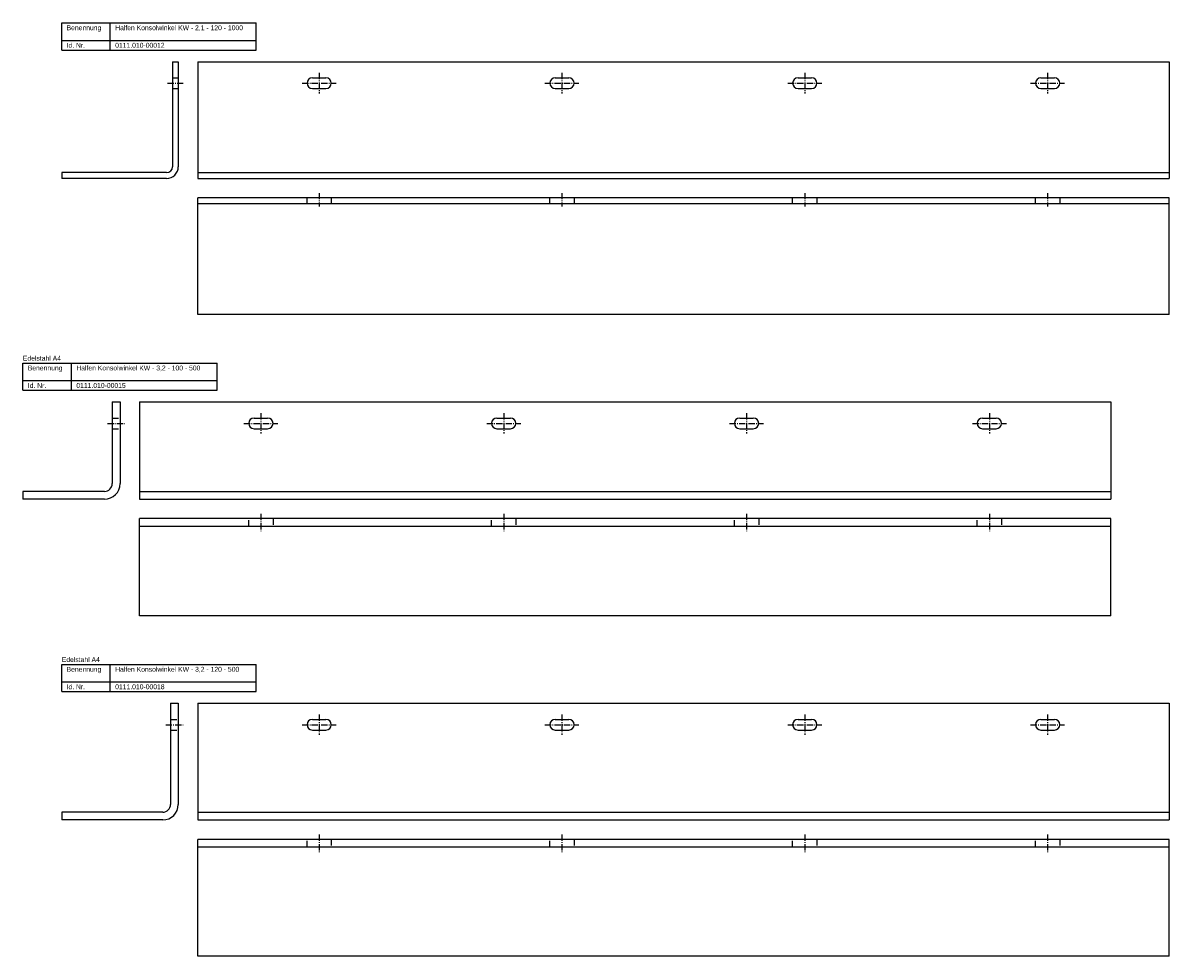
# Model space of a CAD drawing. Header units: millimetres. Extents: x 473 to 3243, y -1069 to 869.
# Tile 5 of 6: x 2063 to 3243, y -1069 to -109. Entities that reach past the tile are written whole.
import ezdxf

# ---------------------------------------------------------------- set-up
doc = ezdxf.new("R2010")
doc.units = ezdxf.units.MM
doc.linetypes.add('MITTELLINIE', pattern=[0.977, 0.65, -0.13, 0.067, -0.13])
doc.linetypes.add('VERDECKT', pattern=[9.525, 6.35, -3.175])
doc.layers.add('HALFEN-KONSOLANKER', color=2, linetype='CONTINUOUS')
doc.styles.add('ARIAL50', font='ARIAL.TTF', dxfattribs={"height": 5})

msp = doc.modelspace()

# ---------------------------------------------------------------- linework, layer by layer
at = {"layer": 'HALFEN-KONSOLANKER'}
for p, q in [((2103.1, -109.2), (2303.1, -109.2)), ((2103.1, -137.2), (2103.1, -109.2)), ((2153.1, -137.2), (2153.1, -109.2)), ((2303.1, -137.2), (2303.1, -109.2)), ((2103.1, -127.2), (2303.1, -127.2)), ((2103.1, -137.2), (2303.1, -137.2)), ((2217.1, -149.2), (2217.1, -257.2)), ((2217.1, -149.2), (2223.1, -149.2)), ((2223.1, -149.2), (2223.1, -257.2)), ((2243.1, -149.2), (3243.1, -149.2)), ((2243.1, -149.2), (2243.1, -269.2)), ((3243.1, -149.2), (3243.1, -269.2)), ((2361.1, -165.7), (2375.1, -165.7)), ((2361.1, -176.7), (2375.1, -176.7)), ((2611.1, -165.7), (2625.1, -165.7)), ((2611.1, -176.7), (2625.1, -176.7)), ((2861.1, -165.7), (2875.1, -165.7)), ((2861.1, -176.7), (2875.1, -176.7)), ((3111.1, -165.7), (3125.1, -165.7)), ((3111.1, -176.7), (3125.1, -176.7)), ((2211.1, -263.2), (2103.1, -263.2)), ((2103.1, -263.2), (2103.1, -269.2)), ((2211.1, -269.2), (2103.1, -269.2)), ((2243.1, -263.2), (3243.1, -263.2)), ((2243.1, -269.2), (3243.1, -269.2)), ((3243.1, -289.2), (2243.1, -289.2)), ((2243.1, -409.2), (2243.1, -289.2)), ((3243.1, -409.2), (3243.1, -289.2)), ((3243.1, -295.2), (2243.1, -295.2)), ((3243.1, -409.2), (2243.1, -409.2)), ((2063.1, -459.2), (2263.1, -459.2)), ((2063.1, -487.2), (2063.1, -459.2)), ((2113.1, -487.2), (2113.1, -459.2)), ((2263.1, -487.2), (2263.1, -459.2)), ((2063.1, -477.2), (2263.1, -477.2)), ((2063.1, -487.2), (2263.1, -487.2)), ((2155.1, -499.2), (2163.1, -499.2)), ((2155.1, -499.2), (2155.1, -583.2)), ((2163.1, -499.2), (2163.1, -583.2)), ((2183.1, -499.2), (3183.1, -499.2)), ((2183.1, -499.2), (2183.1, -599.2)), ((3183.1, -499.2), (3183.1, -599.2)), ((2301.1, -515.7), (2315.1, -515.7)), ((2551.1, -515.7), (2565.1, -515.7)), ((2801.1, -515.7), (2815.1, -515.7)), ((3051.1, -515.7), (3065.1, -515.7)), ((2301.1, -526.7), (2315.1, -526.7)), ((2551.1, -526.7), (2565.1, -526.7)), ((2801.1, -526.7), (2815.1, -526.7)), ((3051.1, -526.7), (3065.1, -526.7)), ((2147.1, -591.2), (2063.1, -591.2)), ((2063.1, -591.2), (2063.1, -599.2)), ((2147.1, -599.2), (2063.1, -599.2)), ((2183.1, -591.2), (3183.1, -591.2)), ((2183.1, -599.2), (3183.1, -599.2)), ((3183.1, -619.2), (2183.1, -619.2)), ((2183.1, -719.2), (2183.1, -619.2)), ((3183.1, -719.2), (3183.1, -619.2)), ((3183.1, -627.2), (2183.1, -627.2)), ((3183.1, -719.2), (2183.1, -719.2)), ((2103.1, -769.2), (2303.1, -769.2)), ((2103.1, -797.2), (2103.1, -769.2)), ((2153.1, -797.2), (2153.1, -769.2)), ((2303.1, -797.2), (2303.1, -769.2)), ((2103.1, -787.2), (2303.1, -787.2)), ((2103.1, -797.2), (2303.1, -797.2)), ((2215.1, -809.2), (2215.1, -913.2)), ((2215.1, -809.2), (2223.1, -809.2)), ((2223.1, -809.2), (2223.1, -913.2)), ((2243.1, -809.2), (3243.1, -809.2)), ((2243.1, -809.2), (2243.1, -929.2)), ((3243.1, -809.2), (3243.1, -929.2)), ((2361.1, -825.7), (2375.1, -825.7)), ((2611.1, -825.7), (2625.1, -825.7)), ((2861.1, -825.7), (2875.1, -825.7)), ((3111.1, -825.7), (3125.1, -825.7)), ((2361.1, -836.7), (2375.1, -836.7)), ((2611.1, -836.7), (2625.1, -836.7)), ((2861.1, -836.7), (2875.1, -836.7)), ((3111.1, -836.7), (3125.1, -836.7)), ((2207.1, -921.2), (2103.1, -921.2)), ((2103.1, -921.2), (2103.1, -929.2)), ((2207.1, -929.2), (2103.1, -929.2)), ((2243.1, -921.2), (3243.1, -921.2)), ((2243.1, -929.2), (3243.1, -929.2)), ((3243.1, -949.2), (2243.1, -949.2)), ((2243.1, -1069.2), (2243.1, -949.2)), ((3243.1, -1069.2), (3243.1, -949.2)), ((3243.1, -957.2), (2243.1, -957.2)), ((3243.1, -1069.2), (2243.1, -1069.2))]:
    msp.add_line(p, q, dxfattribs=at)
at = {"layer": 'HALFEN-KONSOLANKER', "color": 1, "linetype": 'MITTELLINIE', "ltscale": 10}
for p, q in [((2368.1, -160.7), (2368.1, -181.7)), ((2618.1, -160.7), (2618.1, -181.7)), ((2868.1, -160.7), (2868.1, -181.7)), ((3118.1, -160.7), (3118.1, -181.7)), ((2212.1, -171.2), (2228.1, -171.2)), ((2350.6, -171.2), (2385.6, -171.2)), ((2600.6, -171.2), (2635.6, -171.2)), ((2850.6, -171.2), (2885.6, -171.2)), ((3100.6, -171.2), (3135.6, -171.2)), ((2368.1, -284.2), (2368.1, -298.2)), ((2618.1, -284.2), (2618.1, -298.2)), ((2868.1, -284.2), (2868.1, -298.2)), ((3118.1, -284.2), (3118.1, -298.2)), ((2308.1, -510.7), (2308.1, -531.7)), ((2558.1, -510.7), (2558.1, -531.7)), ((2808.1, -510.7), (2808.1, -531.7)), ((3058.1, -510.7), (3058.1, -531.7)), ((2150.1, -521.2), (2168.1, -521.2)), ((2290.6, -521.2), (2325.6, -521.2)), ((2540.6, -521.2), (2575.6, -521.2)), ((2790.6, -521.2), (2825.6, -521.2)), ((3040.6, -521.2), (3075.6, -521.2)), ((2308.1, -614.2), (2308.1, -632.2)), ((2558.1, -614.2), (2558.1, -632.2)), ((2808.1, -614.2), (2808.1, -632.2)), ((3058.1, -614.2), (3058.1, -632.2)), ((2368.1, -820.7), (2368.1, -841.7)), ((2618.1, -820.7), (2618.1, -841.7)), ((2868.1, -820.7), (2868.1, -841.7)), ((3118.1, -820.7), (3118.1, -841.7)), ((2210.1, -831.2), (2228.1, -831.2)), ((2350.6, -831.2), (2385.6, -831.2)), ((2600.6, -831.2), (2635.6, -831.2)), ((2850.6, -831.2), (2885.6, -831.2)), ((3100.6, -831.2), (3135.6, -831.2)), ((2368.1, -944.2), (2368.1, -962.2)), ((2618.1, -944.2), (2618.1, -962.2)), ((2868.1, -944.2), (2868.1, -962.2)), ((3118.1, -944.2), (3118.1, -962.2))]:
    msp.add_line(p, q, dxfattribs=at)
at = {"layer": 'HALFEN-KONSOLANKER', "color": 1, "linetype": 'VERDECKT'}
for p, q in [((2217.1, -165.7), (2223.1, -165.7)), ((2217.1, -176.7), (2223.1, -176.7)), ((2355.6, -295.2), (2355.6, -289.2)), ((2380.6, -289.2), (2380.6, -295.2)), ((2605.6, -295.2), (2605.6, -289.2)), ((2630.6, -289.2), (2630.6, -295.2)), ((2855.6, -295.2), (2855.6, -289.2)), ((2880.6, -289.2), (2880.6, -295.2)), ((3105.6, -295.2), (3105.6, -289.2)), ((3130.6, -289.2), (3130.6, -295.2)), ((2155.1, -515.7), (2163.1, -515.7)), ((2155.1, -526.7), (2163.1, -526.7)), ((2295.6, -627.2), (2295.6, -619.2)), ((2320.6, -619.2), (2320.6, -627.2)), ((2545.6, -627.2), (2545.6, -619.2)), ((2570.6, -619.2), (2570.6, -627.2)), ((2795.6, -627.2), (2795.6, -619.2)), ((2820.6, -619.2), (2820.6, -627.2)), ((3045.6, -627.2), (3045.6, -619.2)), ((3070.6, -619.2), (3070.6, -627.2)), ((2215.1, -825.7), (2223.1, -825.7)), ((2215.1, -836.7), (2223.1, -836.7)), ((2355.6, -957.2), (2355.6, -949.2)), ((2380.6, -949.2), (2380.6, -957.2)), ((2605.6, -957.2), (2605.6, -949.2)), ((2630.6, -949.2), (2630.6, -957.2)), ((2855.6, -957.2), (2855.6, -949.2)), ((2880.6, -949.2), (2880.6, -957.2)), ((3105.6, -957.2), (3105.6, -949.2)), ((3130.6, -949.2), (3130.6, -957.2))]:
    msp.add_line(p, q, dxfattribs=at)
at = {"layer": 'HALFEN-KONSOLANKER'}
for centre, radius, start, end in [((2361.1, -171.2), 5.5, 90, 270), ((2375.1, -171.2), 5.5, 270, 90), ((2611.1, -171.2), 5.5, 90, 270), ((2625.1, -171.2), 5.5, 270, 90), ((2861.1, -171.2), 5.5, 90, 270), ((2875.1, -171.2), 5.5, 270, 90), ((3111.1, -171.2), 5.5, 90, 270), ((3125.1, -171.2), 5.5, 270, 90), ((2211.1, -257.2), 6, 270, 0), ((2211.1, -257.2), 12, 270, 0), ((2301.1, -521.2), 5.5, 90, 270), ((2315.1, -521.2), 5.5, 270, 90), ((2551.1, -521.2), 5.5, 90, 270), ((2565.1, -521.2), 5.5, 270, 90), ((2801.1, -521.2), 5.5, 90, 270), ((2815.1, -521.2), 5.5, 270, 90), ((3051.1, -521.2), 5.5, 90, 270), ((3065.1, -521.2), 5.5, 270, 90), ((2147.1, -583.2), 16, 270, 0), ((2147.1, -583.2), 8, 270, 0), ((2361.1, -831.2), 5.5, 90, 270), ((2375.1, -831.2), 5.5, 270, 90), ((2611.1, -831.2), 5.5, 90, 270), ((2625.1, -831.2), 5.5, 270, 90), ((2861.1, -831.2), 5.5, 90, 270), ((2875.1, -831.2), 5.5, 270, 90), ((3111.1, -831.2), 5.5, 90, 270), ((3125.1, -831.2), 5.5, 270, 90), ((2207.1, -913.2), 8, 270, 0), ((2207.1, -913.2), 16, 270, 0)]:
    msp.add_arc(centre, radius, start, end, dxfattribs=at)

# ---------------------------------------------------------------- texts
at = {"layer": 'HALFEN-KONSOLANKER', "style": 'ARIAL50'}
for s, p in [('Benennung', (2108.1, -116.7)), ('Halfen Konsolwinkel KW - 2,1 - 120 - 1000', (2158.1, -116.7)), ('Id. Nr.', (2108.1, -134.7)), ('0111.010-00012', (2158.1, -134.7)), ('Edelstahl A4', (2063.1, -456.7)), ('Benennung', (2068.1, -466.7)), ('Halfen Konsolwinkel KW - 3,2 - 100 - 500', (2118.1, -466.7)), ('Id. Nr.', (2068.1, -484.7)), ('0111.010-00015', (2118.1, -484.7)), ('Edelstahl A4', (2103.1, -766.7)), ('Benennung', (2108.1, -776.7)), ('Halfen Konsolwinkel KW - 3,2 - 120 - 500', (2158.1, -776.7)), ('Id. Nr.', (2108.1, -794.7)), ('0111.010-00018', (2158.1, -794.7))]:
    msp.add_text(s, height=5, dxfattribs=at).set_placement(p)

doc.saveas('drawing.dxf')
